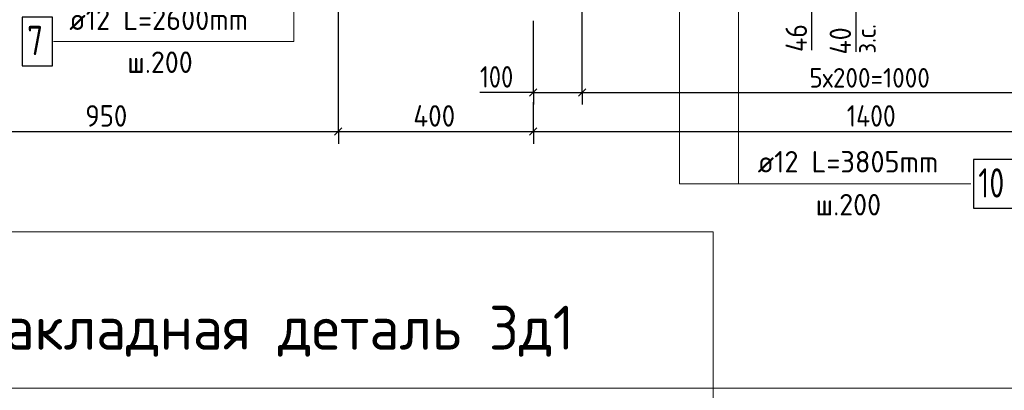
# Model space of a CAD drawing. Header units: millimetres. Extents: x 0 to 42000, y 0 to 29700.
# Tile 3 of 29: x 5549 to 15647, y 7688 to 11486. Entities that reach past the tile are written whole.
import ezdxf

# ---------------------------------------------------------------- set-up
doc = ezdxf.new("R2010")
doc.units = ezdxf.units.MM
for name, color, linetype, lineweight in [('Standard', 7, 'Continuous', 25), ('Заголовок чертежа', 7, 'Continuous', 25), ('Обрамление Г-обр.', 52, 'Continuous', 25), ('Позиционная метка номер позиции', 7, 'Continuous', 13)]:
    doc.layers.add(name, color=color, linetype=linetype, lineweight=lineweight)
doc.layers.add('Размерная выноска', color=7, linetype='Continuous')
doc.styles.add('ISOCPEUR', font='txt')

msp = doc.modelspace()

# ---------------------------------------------------------------- linework, layer by layer
at = {"layer": 'Standard', "color": 251, "linetype": 'Continuous', "lineweight": -3, "true_color": 0x656565, "transparency": 33554687}
for p, q in [((10817, 10740), (10817, 10865)), ((11317, 10740), (11317, 10865)), ((10817, 10740), (10817, 10615)), ((11317, 10740), (11317, 10615)), ((8817, 10340), (8817, 10465)), ((10817, 10340), (10817, 10465)), ((8817, 10340), (8817, 10215)), ((10817, 10340), (10817, 10215))]:
    msp.add_line(p, q, dxfattribs=at)
at = {"layer": 'Standard', "color": 7, "linetype": 'Continuous', "lineweight": -3, "transparency": 33554687}
for p, q in [((10817, 10740), (10742, 10740)), ((10817, 10740), (11317, 10740)), ((11317, 10740), (17317, 10740)), ((4067, 10340), (8817, 10340)), ((8817, 10340), (10817, 10340)), ((10817, 10340), (17817, 10340))]:
    msp.add_line(p, q, dxfattribs=at)
at = {"layer": 'Standard', "color": 7, "linetype": 'Continuous', "lineweight": 25, "transparency": 33554687}
for p, q in [((10779, 10702), (10854, 10777)), ((11279, 10702), (11354, 10777)), ((8779, 10302), (8854, 10377)), ((10779, 10302), (10854, 10377))]:
    msp.add_line(p, q, dxfattribs=at)
at = {"layer": 'Standard', "color": 254, "linetype": 'Continuous', "lineweight": 18, "true_color": 0xc4c4ff, "transparency": 33554687}
msp.add_lwpolyline([(3567, 7711), (23033, 7711), (23033, 17073), (3567, 17073), (3567, 7711)], dxfattribs=at)
at = {"layer": 'Standard', "color": 251, "linetype": 'Continuous', "lineweight": -3, "true_color": 0x656565, "transparency": 33554687}
for points in [[(8817, 10340), (8817, 10357), (8817, 10357), (8817, 10357), (8817, 10357), (8817, 10357), (8817, 10357), (8817, 11759), (8817, 11759), (8817, 13473)], [(11317, 10740), (11317, 10757), (11317, 10757), (11317, 10758), (11317, 10758), (11317, 11395), (11317, 11395), (11317, 11693)], [(10817, 10740), (10817, 10757), (10817, 10757), (10817, 10757), (10817, 10757), (10817, 11100), (10817, 11100), (10817, 11473)], [(10817, 10340), (10817, 10357), (10817, 10357), (10817, 10357), (10817, 10357), (10817, 10640)]]:
    msp.add_lwpolyline(points, dxfattribs=at)
at = {"layer": 'Standard', "color": 7, "linetype": 'Continuous', "lineweight": 13, "transparency": 33554687}
msp.add_lwpolyline([(12662, 9312), (3540, 9312), (3540, 2840), (12662, 2840), (12662, 9312)], dxfattribs=at)
at = {"layer": 'Обрамление Г-обр.', "color": 7, "linetype": 'Continuous', "lineweight": 25, "transparency": 33554687}
for points in [[(5576, 11013), (5886, 11013), (5886, 11513), (5576, 11513), (5576, 11013)], [(15330, 9553), (15790, 9553), (15790, 10053), (15330, 10053), (15330, 9553)]]:
    msp.add_lwpolyline(points, dxfattribs=at)
at = {"layer": 'Позиционная метка номер позиции', "color": 7, "linetype": 'Continuous', "lineweight": 13, "transparency": 33554687}
for points in [[(9492, 13371), (8361, 12240), (8361, 11263), (5896, 11263)], [(12920, 11863), (12920, 9803), (15305, 9803)], [(12317, 11803), (12317, 9803), (14535, 9803)]]:
    msp.add_lwpolyline(points, dxfattribs=at)
at = {"layer": 'Размерная выноска', "color": 7, "linetype": 'Continuous', "lineweight": -3, "transparency": 33554687}
for p, q in [((13673, 11173), (13673, 11573)), ((14125, 11573), (14125, 11156)), ((10817, 10740), (10267, 10740))]:
    msp.add_line(p, q, dxfattribs=at)

# ---------------------------------------------------------------- texts
at = {"layer": 'Standard', "color": 7, "linetype": 'Continuous', "lineweight": 25, "transparency": 33554687, "char_height": 220, "attachment_point": 7, "rotation": 90, "style": 'ISOCPEUR'}
for s, insert, width in [('\\W0.88;46', (13623, 11155), 426.79), ('\\W0.88;40', (14075, 11129), 426.8)]:
    msp.add_mtext(s, dxfattribs=dict(at, insert=insert, width=width))
at = {"layer": 'Standard', "color": 7, "linetype": 'Continuous', "lineweight": 18, "transparency": 33554687, "insert": (14328, 11139), "char_height": 200, "width": 459.96, "attachment_point": 7, "rotation": 90, "style": 'ISOCPEUR'}
msp.add_mtext('\\W0.90;з.с.', dxfattribs=at)
at = {"layer": 'Standard', "color": 7, "linetype": 'Continuous', "lineweight": 25, "transparency": 33554687, "char_height": 220, "attachment_point": 7, "style": 'ISOCPEUR'}
for s, insert, width in [('\\W0.83;100', (10269, 10790), 508.57), ('\\W0.91;950', (6222, 10390), 561.99), ('\\W0.92;400', (9586, 10390), 584.45), ('\\W0.87;1400', (14031, 10390), 689.42)]:
    msp.add_mtext(s, dxfattribs=dict(at, insert=insert, width=width))
at = {"layer": 'Standard', "color": 7, "linetype": 'Continuous', "lineweight": 18, "transparency": 33554687, "insert": (13647, 10790), "char_height": 200, "width": 1453.36, "attachment_point": 7, "style": 'ISOCPEUR'}
msp.add_mtext('\\W0.94;5х200=1000', dxfattribs=at)
at = {"layer": 'Заголовок чертежа', "color": 7, "linetype": 'Continuous', "lineweight": 50, "transparency": 33554687, "insert": (5086, 8033), "char_height": 450, "width": 6650.25, "attachment_point": 7, "style": 'ISOCPEUR'}
msp.add_mtext('\\W0.97;Закладная деталь Зд1', dxfattribs=at)
at = {"layer": 'Обрамление Г-обр.', "color": 7, "linetype": 'Continuous', "lineweight": 13, "transparency": 33554687, "attachment_point": 7, "style": 'ISOCPEUR'}
for s, insert, char_height, width in [('\\W0.96;ø12 L=2600mm ', (6058, 11380), 220, 2150.52), ('\\W0.78;7', (5626, 11123), 300, 326.41), ('\\W0.95;ш.200 ', (6652, 10940), 220, 962.14), ('\\W0.96;ø12 L=3805mm ', (13117, 9920), 220, 2150.52), ('\\W0.75;10', (15380, 9663), 300, 472.29), ('\\W0.95;ш.200 ', (13711, 9480), 220, 962.14)]:
    msp.add_mtext(s, dxfattribs=dict(at, insert=insert, char_height=char_height, width=width))

doc.saveas('drawing.dxf')
